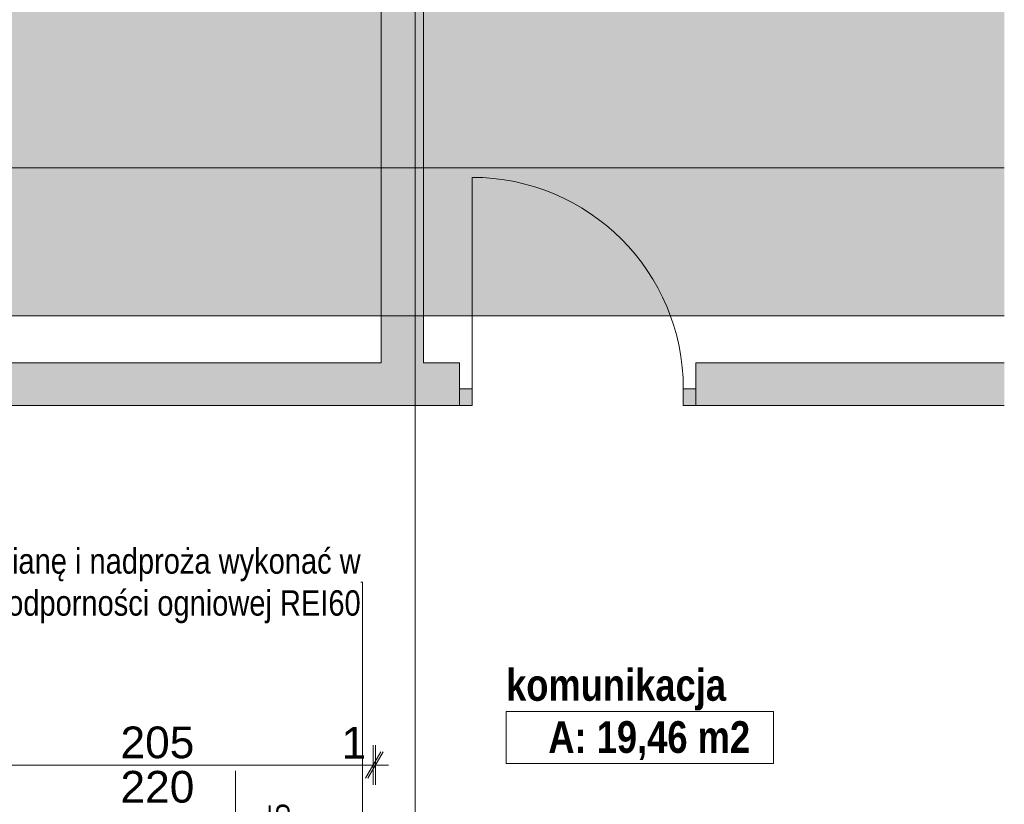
# Paper-space layout 'A-33 RZUT - PIĘTRO 3' of a CAD drawing. Header units: millimetres. Extents: x 0 to 800, y 0 to 550.
# Tile 9 of 14: x 452 to 545, y 254 to 329. Entities that reach past the tile are written whole.
import ezdxf
from ezdxf.xclip import XClip

# ---------------------------------------------------------------- set-up
doc = ezdxf.new("R2010")
doc.units = ezdxf.units.MM
doc.header["$MEASUREMENT"] = 0
doc.header["$XCLIPFRAME"] = 0
doc.linetypes.add('DASHDOTX2', pattern=[1000, 500, -250, 0, -250])
doc.linetypes.add('PRZERYWANA_DU_A', pattern=[550, 350.0000000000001, -199.9999999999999])
for name, color, linetype, lineweight in [('0_Nr_pióra__2', 8, 'Continuous', 13), ('A_strefy_Nr_pióra__1', 7, 'Continuous', 20), ('A_wymiary_Nr_pióra__1', 7, 'Continuous', 20), ('A_wymiary_Nr_pióra__2', 8, 'Continuous', 13), ('A_ściany_Nr_pióra__1', 7, 'Continuous', 20), ('Drzwi Archicad_Nr_pióra__1', 7, 'Continuous', 20)]:
    doc.layers.add(name, color=color, linetype=linetype, lineweight=lineweight)
for name, color, linetype, lineweight, true_color in [('A_opis ścian_Nr_pióra__19', 7, 'Continuous', 5, 0x191919), ('A_opis_Nr_pióra__10', 7, 'Continuous', 13, 0x4b4b4b), ('A_opis_Nr_pióra__255', 7, 'Continuous', 15, 0x242424), ('A_osie_Nr_pióra__16', 7, 'Continuous', 5, 0x0f0f0f)]:
    doc.layers.add(name, color=color, linetype=linetype, lineweight=lineweight, true_color=true_color)
for name, color, linetype in [('A_podrys', 7, 'Continuous'), ('A_ściany', 7, 'Continuous'), ('Drzwi Archicad', 7, 'Continuous')]:
    doc.layers.add(name, color=color, linetype=linetype)
doc.styles.add('STYL_AUTOMATYCZNY_1', font='arial.ttf')
doc.styles.add('STYL_AUTOMATYCZNY_2', font='ARIALN.TTF')
doc.styles.add('STYL_AUTOMATYCZNY_5', font='arial.ttf')
doc.styles.add('STYL_AUTOMATYCZNY_6', font='ARIALN.TTF')

# ---------------------------------------------------------------- blocks, each defined once
blk = doc.blocks.new('Rysunek_1_1', base_point=(-3193.413088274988, -647.6028358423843))
at = {"linetype": 'Continuous', "lineweight": 0, "true_color": 0x484848}
blk.add_hatch(color=251, dxfattribs=at).paths.add_polyline_path([(544.9695813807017, 528.1668315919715), (374.969587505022, 528.1668315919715), (374.969587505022, 300.5468399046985), (544.9695813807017, 300.5468399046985)])
at = {"layer": 'A_ściany', "linetype": 'Continuous', "lineweight": 0, "true_color": 0x000000}
for points in [[(489.9711296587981, 296.1068323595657), (489.9711296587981, 422.0668323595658), (485.9811296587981, 422.0668323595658), (485.9811296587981, 296.1068323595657)], [(388.2097143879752, 296.1068337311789), (388.2097143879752, 292.0468323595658), (493.3811301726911, 292.0468323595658), (493.3811301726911, 296.1068337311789)], [(515.7811314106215, 296.1068351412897), (515.7811314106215, 292.0468322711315), (544.969578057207, 292.0468322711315), (544.969578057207, 296.1068351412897)]]:
    blk.add_hatch(color=18, dxfattribs=at).paths.add_polyline_path(points)
at = {"layer": 'Drzwi Archicad', "linetype": 'Continuous', "lineweight": 0, "true_color": 0xfdfdfd}
for points in [[(493.3811296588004, 293.6468323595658), (493.3811296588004, 292.0468323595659), (494.5811296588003, 292.0468323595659), (494.5811296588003, 293.6468323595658)], [(515.7811296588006, 292.0468323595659), (515.7811296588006, 293.6468323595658), (514.5811296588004, 293.6468323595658), (514.5811296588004, 292.0468323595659)]]:
    blk.add_hatch(color=7, dxfattribs=at).paths.add_polyline_path(points)
at = {"layer": '0_Nr_pióra__2', "color": 8, "linetype": 'PRZERYWANA_DU_A', "lineweight": 13, "ltscale": 2, "flags": 128}
blk.add_lwpolyline([(544.9695795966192, 300.5468323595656), (374.9695795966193, 300.5468323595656), (374.9695795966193, 528.1668323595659)], dxfattribs=at)
at = {"layer": 'A_opis ścian_Nr_pióra__19', "color": 250, "linetype": 'Continuous', "lineweight": 5, "ltscale": 2, "true_color": 0x191919}
blk.add_line((472.1842323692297, 237.5124670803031), (472.1842323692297, 257.5124733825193), dxfattribs=at)
at = {"layer": 'A_opis_Nr_pióra__255', "color": 250, "linetype": 'Continuous', "lineweight": 15, "ltscale": 2, "true_color": 0x242424}
for p, q in [((484.1980818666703, 275.3416654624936), (484.0356279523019, 275.3416654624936)), ((484.1980818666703, 248.1428571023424), (484.1980818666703, 275.3416654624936))]:
    blk.add_line(p, q, dxfattribs=at)
at = {"layer": 'A_osie_Nr_pióra__16', "color": 250, "linetype": 'DASHDOTX2', "lineweight": 5, "ltscale": 2, "true_color": 0x0f0f0f}
for p, q in [((489.1811322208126, 409.4627815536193), (489.1811322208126, 110.5468336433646)), ((544.9695738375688, 314.5468388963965), (96.57179203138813, 314.5468388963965))]:
    blk.add_line(p, q, dxfattribs=at)
at = {"layer": 'A_strefy_Nr_pióra__1', "color": 7, "linetype": 'Continuous', "lineweight": 20, "ltscale": 2}
for p, q in [((497.8024421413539, 263.1217723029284), (497.8024421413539, 258.1805982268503)), ((497.8024421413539, 263.1217723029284), (523.1073655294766, 263.1217723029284)), ((523.1073655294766, 263.1217723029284), (523.1073655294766, 258.1805982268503)), ((497.8024421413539, 258.1805982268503), (523.1073655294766, 258.1805982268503))]:
    blk.add_line(p, q, dxfattribs=at)
at = {"layer": 'A_wymiary_Nr_pióra__1', "color": 7, "linetype": 'Continuous', "lineweight": 20, "ltscale": 2}
for p, q in [((484.5078900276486, 256.7968327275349), (485.9512704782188, 259.2968316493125)), ((486.1712643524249, 259.2968316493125), (484.7278913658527, 256.7968327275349))]:
    blk.add_line(p, q, dxfattribs=at)
at = {"layer": 'A_wymiary_Nr_pióra__2', "color": 8, "linetype": 'Continuous', "lineweight": 13, "ltscale": 2}
for p, q in [((485.2295765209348, 256.1718348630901), (485.2295765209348, 259.9218295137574)), ((485.4495778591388, 256.1718348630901), (485.4495778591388, 259.9218295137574)), ((444.2295822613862, 258.0468359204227), (485.2295765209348, 258.0468359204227)), ((485.2295765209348, 258.0468359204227), (485.4495778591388, 258.0468359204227)), ((485.4495778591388, 258.0468359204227), (486.6720762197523, 258.0468359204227))]:
    blk.add_line(p, q, dxfattribs=at)
at = {"layer": 'A_ściany_Nr_pióra__1', "color": 7, "linetype": 'Continuous', "lineweight": 20, "ltscale": 2}
for p, q in [((493.3811280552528, 296.1068360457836), (492.6411323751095, 296.1068360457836)), ((493.3811280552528, 293.6468292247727), (493.3811280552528, 296.1068360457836)), ((515.7811306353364, 296.1068360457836), (516.5211263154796, 296.1068360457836)), ((515.7811306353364, 293.6468292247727), (515.7811306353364, 296.1068360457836)), ((493.3811280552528, 292.0468317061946), (493.3811280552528, 293.6468292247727)), ((515.7811306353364, 292.0468317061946), (515.7811306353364, 293.6468292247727))]:
    blk.add_line(p, q, dxfattribs=at)
at = {"layer": 'A_ściany_Nr_pióra__1', "color": 7, "linetype": 'Continuous', "lineweight": 20, "ltscale": 2, "flags": 128}
for points in [[(485.9811296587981, 422.0668323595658), (485.9811296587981, 296.1068323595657)], [(489.9711296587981, 296.1068323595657), (489.9711296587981, 422.0668323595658)], [(485.9811296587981, 296.1068323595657), (388.2097141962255, 296.1068323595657)], [(493.3811298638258, 296.1068323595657), (489.9711296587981, 296.1068323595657)], [(544.9695795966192, 296.1068323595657), (515.7811290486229, 296.1068323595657)], [(388.2097143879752, 292.0468323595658), (493.381128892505, 292.0468323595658)], [(515.7811303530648, 292.0468323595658), (544.9695795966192, 292.0468323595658)]]:
    blk.add_lwpolyline(points, dxfattribs=at)
at = {"layer": 'Drzwi Archicad_Nr_pióra__1', "color": 7, "linetype": 'Continuous', "lineweight": 20, "ltscale": 2}
for p, q in [((494.5811299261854, 293.6468292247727), (494.5811299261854, 313.646835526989)), ((493.3811280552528, 296.1068360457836), (492.6411323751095, 296.1068360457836)), ((493.3811280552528, 296.1068360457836), (492.6411323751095, 296.1068360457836)), ((493.3811280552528, 293.6468292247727), (493.3811280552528, 296.1068360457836)), ((493.3811280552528, 293.6468292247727), (493.3811280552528, 296.1068360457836)), ((515.7811306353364, 293.6468292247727), (515.7811306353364, 296.1068360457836)), ((515.7811306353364, 293.6468292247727), (515.7811306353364, 296.1068360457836)), ((515.7811306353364, 296.1068360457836), (516.5211263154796, 296.1068360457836)), ((515.7811306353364, 296.1068360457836), (516.5211263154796, 296.1068360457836)), ((493.3811280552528, 293.6468292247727), (494.5811299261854, 293.6468292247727)), ((493.3811280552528, 292.0468317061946), (493.3811280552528, 293.6468292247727)), ((493.3811280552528, 292.0468317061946), (493.3811280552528, 293.6468292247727)), ((493.3811280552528, 292.0468317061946), (493.3811280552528, 293.6468292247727)), ((494.5811299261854, 293.6468292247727), (494.5811299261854, 292.0468317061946)), ((514.5811287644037, 292.0468317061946), (514.5811287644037, 293.6468292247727)), ((514.5811287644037, 293.6468292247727), (515.7811306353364, 293.6468292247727)), ((515.7811306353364, 293.6468292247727), (515.7811306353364, 292.0468317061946)), ((515.7811306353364, 292.0468317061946), (515.7811306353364, 293.6468292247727)), ((515.7811306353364, 292.0468317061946), (515.7811306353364, 293.6468292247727)), ((494.5811299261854, 292.0468317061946), (493.3811280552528, 292.0468317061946)), ((515.7811306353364, 292.0468317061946), (514.5811287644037, 292.0468317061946))]:
    blk.add_line(p, q, dxfattribs=at)
blk.add_arc((494.5811296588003, 293.6468323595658), 20, 0, 90, dxfattribs=at)
at = {"layer": 'A_opis_Nr_pióra__10', "color": 251, "linetype": 'Continuous', "lineweight": 13, "true_color": 0x4b4b4b, "insert": (484.0356265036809, 275.0044473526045), "char_height": 2.400000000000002, "width": 42.19162256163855, "attachment_point": 6, "line_spacing_factor": 0.9929321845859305, "style": 'STYL_AUTOMATYCZNY_2'}
blk.add_mtext('\\A1;{\\pqr;\\fArial Narrow|b0|i0|c238|p0;\\W1.000000;ścianę i nadproża wykonać w klasie odporności ogniowej REI60}', dxfattribs=at)
at = {"layer": 'A_strefy_Nr_pióra__1', "color": 7, "linetype": 'Continuous', "lineweight": 20, "char_height": 3, "attachment_point": 1, "style": 'STYL_AUTOMATYCZNY_6'}
for s, insert in [('\\A1;{\\pql;\\fArial Narrow|b1|i0|c238|p0;\\W1.000000;komunikacja}', (497.8024452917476, 267.1240737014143)), ('\\A1;{\\pql;\\fArial Narrow|b1|i0|c238|p0;\\W1.000000;A: 19,46 m2}', (501.8024452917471, 262.1932371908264))]:
    blk.add_mtext(s, dxfattribs=dict(at, insert=insert))
at = {"layer": 'A_wymiary_Nr_pióra__1', "color": 7, "linetype": 'Continuous', "lineweight": 20, "char_height": 3, "attachment_point": 7, "style": 'STYL_AUTOMATYCZNY_5'}
for s, insert, width in [('\\A1;{\\pql;\\fArial|b0|i0|c238|p0;\\W1.000000;205}', (461.2973245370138, 258.6468323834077), 6.86451), ('\\A1;{\\pql;\\fArial|b0|i0|c238|p0;\\W1.000000;1}', (482.2189076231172, 258.6468323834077), 2.288172), ('\\A1;{\\pql;\\fArial|b0|i0|c238|p0;\\W1.000000;220}', (461.2973245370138, 254.4468322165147), 6.86451)]:
    blk.add_mtext(s, dxfattribs=dict(at, insert=insert, width=width))
at = {"layer": 'A_wymiary_Nr_pióra__1', "color": 7, "linetype": 'Continuous', "lineweight": 20, "insert": (480.0649684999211, 248.2493324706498), "char_height": 3, "attachment_point": 7, "rotation": 90, "style": 'STYL_AUTOMATYCZNY_1'}
blk.add_mtext('\\A1;{\\pql;\\fArial|b0|i0|c238|p0;\\W1.000000;40\\fArial|b0|i0|c238|p0;\\W1.000000;\\A1{\\H.66x;\\S5^  ;}}', dxfattribs=at)

psp = doc.layouts.new('A-33 RZUT - PIĘTRO 3')

# ---------------------------------------------------------------- block references
at = {"layer": 'A_podrys', "color": 37, "linetype": 'Continuous', "lineweight": 5, "true_color": 0x656532}
ref = psp.add_blockref('Rysunek_1_1', (-3193.413088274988, -647.6028358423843), dxfattribs=at)
XClip(ref).set_block_clipping_path([(44.06963709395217, 110.5468323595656), (544.9695795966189, 528.1668323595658)])

doc.saveas('drawing.dxf')
